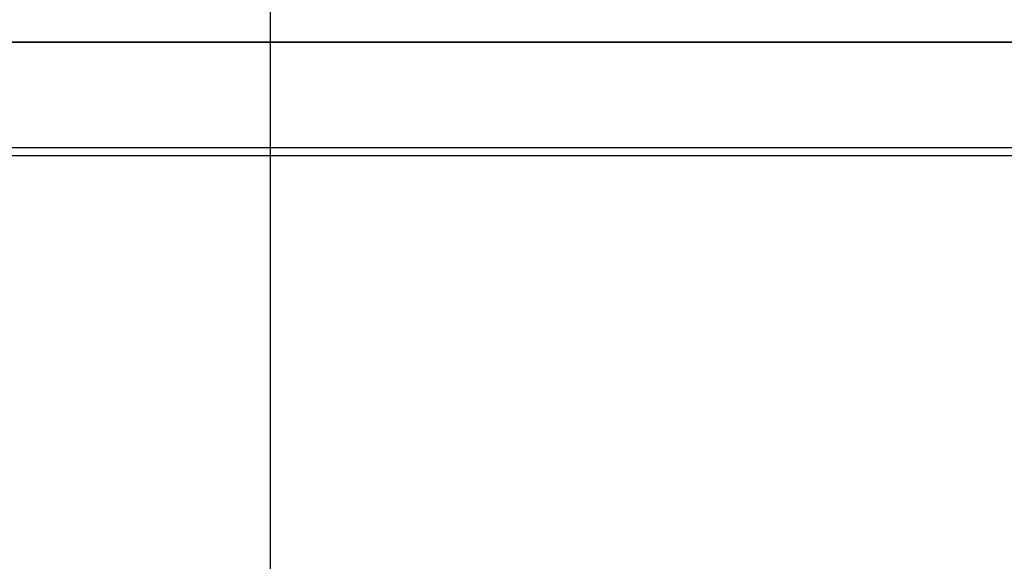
# Model space of a CAD drawing. Header units: millimetres. Extents: x 778 to 1998, y 0 to 125.
# Tile 239 of 256: x 1850 to 1905, y 33 to 63. Entities that reach past the tile are written whole.
import ezdxf

# ---------------------------------------------------------------- set-up
doc = ezdxf.new("R2010")
doc.units = ezdxf.units.MM
doc.header["$MEASUREMENT"] = 0
doc.layers.add('Predefinito', color=7, linetype='Continuous', true_color=0x000000)

msp = doc.modelspace()

# ---------------------------------------------------------------- linework, layer by layer
at = {"layer": 'Predefinito'}
for p, q in [((1863.793, 110.399, -176.168), (1863.793, 0.505, -184.96)), ((783.627, 61.509, 249.554), (1992.736, 61.509, 249.554)), ((1992.736, 61.5, -210), (783.628, 61.5, -210)), ((1785.692, 55.647, -81.77), (1946.501, 55.647, -81.77)), ((1785.929, 55.199, -180.584), (1946.384, 55.199, -180.584))]:
    msp.add_line(p, q, dxfattribs=at)

doc.saveas('drawing.dxf')
